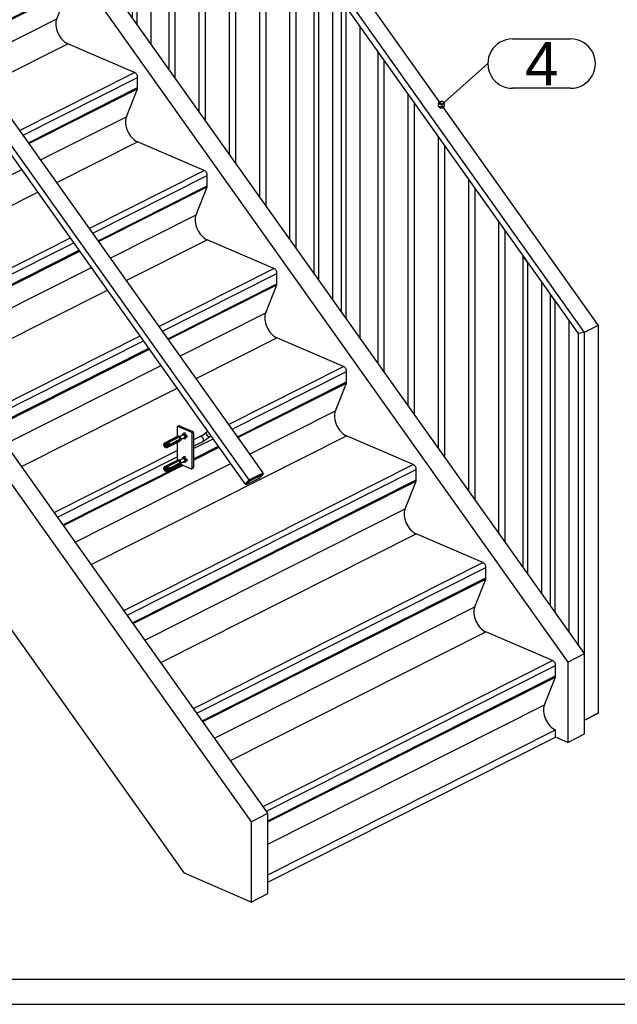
# Model space of a CAD drawing. Header units: millimetres. Extents: x -961 to -664, y 2222 to 2432.
# Tile 2 of 12: x -890 to -842, y 2227 to 2306. Entities that reach past the tile are written whole.
import ezdxf
from ezdxf.enums import TextEntityAlignment as Align

# ---------------------------------------------------------------- set-up
doc = ezdxf.new("R2010")
doc.units = ezdxf.units.MM
doc.linetypes.add('STRICHPUNKT2', pattern=[18.5, 10, -4, 0.5, -4])
doc.layers.get('0').update_dxf_attribs({"linetype": 'CONTINUOUS'})
for name, color, linetype in [('DIM49', 4, 'CONTINUOUS'), ('LE_RED', 1, 'CONTINUOUS'), ('TXT_ALL', 7, 'CONTINUOUS')]:
    doc.layers.add(name, color=color, linetype=linetype)
doc.layers.add('LE_ALL', color=7, linetype='CONTINUOUS', lineweight=50)
doc.styles.add('ARIAL', font='arial.ttf')

# ---------------------------------------------------------------- blocks, each defined once
blk = doc.blocks.new('DINA4Q_00002', base_point=(-670.548, 2424.718))
blk.add_line((-955.548, 2226.718), (-668.548, 2226.718))
blk.add_lwpolyline([(-670.548, 2424.718), (-670.548, 2228.718), (-953.548, 2228.718)])
blk = doc.blocks.new('_ZBL0014_00001')
blk.add_blockref('DINA4Q_00002', (-670.548, 2424.718))
blk = doc.blocks.new('Treden_00034', base_point=(-870.311, 2237.172))
for p, q in [((-898.875, 2309.282), (-892.588, 2312.451)), ((-886.715, 2309.919), (-892.588, 2312.451)), ((-896.001, 2305.238), (-886.715, 2309.919)), ((-895.727, 2304.853), (-886.47, 2309.518)), ((-886.47, 2308.691), (-886.47, 2309.518)), ((-916.49, 2300.403), (-900.404, 2308.512)), ((-895.294, 2304.244), (-886.47, 2308.691)), ((-895.245, 2304.174), (-886.488, 2308.588)), ((-887.375, 2306.34), (-886.488, 2308.588)), ((-894.302, 2302.848), (-887.375, 2306.34)), ((-910.617, 2297.871), (-897.53, 2304.468)), ((-910.057, 2297.629), (-897.256, 2304.082)), ((-893.007, 2301.026), (-886.47, 2304.321)), ((-881.086, 2302), (-886.47, 2304.321)), ((-909.389, 2297.139), (-896.823, 2303.473)), ((-909.339, 2297.07), (-896.774, 2303.404)), ((-908.397, 2295.744), (-895.831, 2302.078)), ((-890.373, 2297.319), (-881.086, 2302)), ((-890.099, 2296.933), (-880.842, 2301.599)), ((-880.842, 2300.772), (-880.842, 2301.599)), ((-889.666, 2296.324), (-880.842, 2300.772)), ((-889.616, 2296.255), (-880.86, 2300.669)), ((-881.747, 2298.421), (-880.86, 2300.669)), ((-907.102, 2293.922), (-894.536, 2300.255)), ((-888.674, 2294.929), (-881.747, 2298.421)), ((-893.243, 2295.348), (-891.627, 2296.163)), ((-887.379, 2293.107), (-880.842, 2296.402)), ((-875.458, 2294.08), (-880.842, 2296.402)), ((-904.467, 2290.215), (-894.58, 2295.198)), ((-893.243, 2294.521), (-891.195, 2295.554)), ((-893.243, 2294.427), (-891.145, 2295.484)), ((-904.193, 2289.829), (-894.58, 2294.674)), ((-903.76, 2289.22), (-894.096, 2294.091)), ((-902.769, 2287.825), (-890.203, 2294.158)), ((-903.711, 2289.151), (-893.996, 2294.048)), ((-884.744, 2289.4), (-875.458, 2294.08)), ((-884.47, 2289.014), (-875.213, 2293.68)), ((-875.213, 2292.853), (-875.213, 2293.68)), ((-884.037, 2288.405), (-875.213, 2292.853)), ((-883.988, 2288.336), (-875.231, 2292.75)), ((-876.118, 2290.502), (-875.231, 2292.75)), ((-901.473, 2286.002), (-888.908, 2292.336)), ((-883.046, 2287.01), (-876.118, 2290.502)), ((-898.839, 2282.295), (-886.273, 2288.629)), ((-898.565, 2281.91), (-885.999, 2288.243)), ((-881.751, 2285.187), (-875.213, 2288.482)), ((-869.83, 2286.161), (-875.213, 2288.482)), ((-898.132, 2281.301), (-885.566, 2287.634)), ((-898.083, 2281.231), (-885.517, 2287.565)), ((-897.14, 2279.905), (-884.575, 2286.239)), ((-879.116, 2281.48), (-869.83, 2286.161)), ((-878.842, 2281.095), (-869.585, 2285.761)), ((-869.585, 2284.933), (-869.585, 2285.761)), ((-878.409, 2280.486), (-869.585, 2284.933)), ((-878.36, 2280.416), (-869.603, 2284.83)), ((-870.49, 2282.582), (-869.603, 2284.83)), ((-895.845, 2278.083), (-883.279, 2284.417)), ((-877.417, 2279.09), (-870.49, 2282.582)), ((-893.21, 2274.376), (-880.645, 2280.71)), ((-892.936, 2273.99), (-880.371, 2280.324)), ((-876.122, 2277.268), (-869.585, 2280.563)), ((-864.201, 2278.242), (-869.585, 2280.563)), ((-892.504, 2273.381), (-879.938, 2279.715)), ((-892.454, 2273.312), (-879.889, 2279.646)), ((-891.512, 2271.986), (-878.946, 2278.32)), ((-873.488, 2273.561), (-864.201, 2278.242)), ((-873.214, 2273.175), (-863.957, 2277.841)), ((-863.957, 2277.014), (-863.957, 2277.841)), ((-872.781, 2272.566), (-863.957, 2277.014)), ((-872.731, 2272.497), (-863.975, 2276.911)), ((-864.862, 2274.663), (-863.975, 2276.911)), ((-890.217, 2270.164), (-877.651, 2276.497)), ((-871.789, 2271.171), (-864.862, 2274.663)), ((-884.588, 2262.244), (-863.957, 2272.644)), ((-858.573, 2270.322), (-863.957, 2272.644)), ((-876.318, 2271.611), (-874.742, 2272.405)), ((-887.582, 2266.457), (-877.654, 2271.461)), ((-876.318, 2270.784), (-874.31, 2271.796)), ((-876.318, 2270.69), (-874.26, 2271.726)), ((-887.308, 2266.071), (-877.654, 2270.937)), ((-886.875, 2265.462), (-877.254, 2270.312)), ((-886.826, 2265.393), (-877.153, 2270.268)), ((-885.884, 2264.067), (-873.318, 2270.401)), ((-881.954, 2258.537), (-858.573, 2270.322)), ((-881.68, 2258.152), (-858.328, 2269.922)), ((-858.328, 2269.095), (-858.328, 2269.922)), ((-881.247, 2257.543), (-858.328, 2269.095)), ((-881.198, 2257.473), (-858.346, 2268.992)), ((-859.233, 2266.744), (-858.346, 2268.992)), ((-880.255, 2256.148), (-859.233, 2266.744)), ((-878.96, 2254.325), (-858.328, 2264.724)), ((-852.945, 2262.403), (-858.328, 2264.724)), ((-876.325, 2250.618), (-852.945, 2262.403)), ((-876.051, 2250.232), (-852.7, 2262.003)), ((-852.7, 2261.176), (-852.7, 2262.003)), ((-875.619, 2249.624), (-852.7, 2261.176)), ((-875.569, 2249.554), (-852.718, 2261.072)), ((-853.605, 2258.824), (-852.718, 2261.072)), ((-874.627, 2248.228), (-853.605, 2258.824)), ((-873.332, 2246.406), (-852.7, 2256.805)), ((-847.316, 2254.484), (-852.7, 2256.805)), ((-870.697, 2242.699), (-847.316, 2254.484)), ((-870.423, 2242.313), (-847.072, 2254.083)), ((-847.072, 2253.256), (-847.072, 2254.083)), ((-870.311, 2241.543), (-847.072, 2253.256)), ((-870.311, 2241.448), (-847.09, 2253.153)), ((-847.977, 2250.905), (-847.09, 2253.153)), ((-870.311, 2237.172), (-847.072, 2248.886)), ((-847.072, 2248.296), (-847.072, 2248.886)), ((-870.311, 2236.582), (-847.072, 2248.296))]:
    blk.add_line(p, q)
blk.add_lwpolyline([(-870.311, 2239.648), (-847.977, 2250.905)])
for centre, major_axis, start_param, end_param in [((-886.715, 2309.624), (0.15, -0.298), 0.910802, 2.481599), ((-886.715, 2308.797), (0.15, -0.298), 0.524824, 0.910802), ((-886.47, 2305.5), (0.6, -1.191), 3.661569, 5.623191), ((-881.086, 2301.705), (0.15, -0.298), 0.910802, 2.481599), ((-881.086, 2300.878), (0.15, -0.298), 0.524824, 0.910802), ((-880.842, 2297.581), (0.6, -1.191), 3.661569, 5.623191), ((-875.458, 2293.785), (0.15, -0.298), 0.910802, 2.481599), ((-875.458, 2292.958), (0.15, -0.298), 0.524824, 0.910802), ((-875.213, 2289.662), (0.6, -1.191), 3.661569, 5.623191), ((-869.83, 2285.866), (0.15, -0.298), 0.910802, 2.481599), ((-869.83, 2285.039), (0.15, -0.298), 0.524824, 0.910802), ((-869.585, 2281.743), (0.6, -1.191), 3.661569, 5.623191), ((-864.201, 2277.947), (0.15, -0.298), 0.910802, 2.481599), ((-864.201, 2277.12), (0.15, -0.298), 0.524824, 0.910802), ((-863.957, 2273.823), (0.6, -1.191), 3.661569, 5.623191), ((-858.573, 2270.027), (0.15, -0.298), 0.910802, 2.481599), ((-858.573, 2269.2), (0.15, -0.298), 0.524824, 0.910802), ((-858.328, 2265.904), (0.6, -1.191), 3.661569, 5.623191), ((-852.945, 2262.108), (0.15, -0.298), 0.910802, 2.481599), ((-852.945, 2261.281), (0.15, -0.298), 0.524824, 0.910802), ((-852.7, 2257.985), (0.6, -1.191), 3.661569, 5.623191), ((-847.316, 2254.189), (0.15, -0.298), 0.910802, 2.481599), ((-847.316, 2253.362), (0.15, -0.298), 0.524824, 0.910802), ((-847.072, 2250.065), (0.6, -1.191), 3.661569, 5.623191)]:
    blk.add_ellipse(centre, major_axis=major_axis, ratio=0.649469, start_param=start_param, end_param=end_param)
blk = doc.blocks.new('Treden_00033')
blk.add_blockref('Treden_00034', (-870.311, 2237.172))
blk = doc.blocks.new('Boom_00036', base_point=(-871.669, 2241.471))
for p, q in [((-918.164, 2299.855), (-916.806, 2300.539)), ((-918.164, 2299.855), (-910.953, 2296.745)), ((-918.164, 2299.855), (-918.164, 2296.611)), ((-910.953, 2296.745), (-909.595, 2297.43)), ((-915.472, 2295.45), (-918.164, 2296.611)), ((-910.953, 2296.745), (-871.669, 2241.471)), ((-915.472, 2291.358), (-915.472, 2295.45)), ((-877.056, 2237.305), (-915.472, 2291.358)), ((-871.669, 2241.471), (-870.311, 2242.155)), ((-870.311, 2235.666), (-870.311, 2242.155)), ((-871.669, 2241.471), (-871.669, 2234.982)), ((-871.669, 2234.982), (-877.056, 2237.305)), ((-871.669, 2234.982), (-870.311, 2235.666))]:
    blk.add_line(p, q)
blk.add_lwpolyline([(-870.311, 2242.155), (-909.595, 2297.43), (-916.806, 2300.539)])
blk = doc.blocks.new('Boom_00035')
blk.add_blockref('Boom_00036', (-871.669, 2241.471))
blk = doc.blocks.new('Boom_00038', base_point=(-846.093, 2254.362))
for p, q in [((-892.588, 2312.746), (-891.23, 2313.431)), ((-892.588, 2312.746), (-885.377, 2309.637)), ((-892.588, 2312.746), (-892.588, 2312.451)), ((-885.377, 2309.637), (-884.019, 2310.321)), ((-885.377, 2309.637), (-846.093, 2254.362)), ((-846.093, 2254.362), (-844.735, 2255.047)), ((-846.093, 2254.362), (-846.093, 2247.874)), ((-844.735, 2248.558), (-844.735, 2255.047)), ((-846.093, 2247.874), (-847.072, 2248.296)), ((-846.093, 2247.874), (-844.735, 2248.558))]:
    blk.add_line(p, q)
blk.add_lwpolyline([(-844.735, 2255.047), (-884.019, 2310.321), (-891.23, 2313.431)])
blk = doc.blocks.new('Boom_00037')
blk.add_blockref('Boom_00038', (-846.093, 2254.362))
blk = doc.blocks.new('TR-02_00032')
for name in ['Boom_00037', 'Treden_00033', 'Boom_00035']:
    blk.add_blockref(name, (0, 0))
blk = doc.blocks.new('Trap as 00 - 18_00031')
blk.add_blockref('TR-02_00032', (0, 0))
blk = doc.blocks.new('Situatie_00030')
blk.add_blockref('Trap as 00 - 18_00031', (0, 0))
blk = doc.blocks.new('SHAPE_00610', base_point=(-856.301, 2299.395))
at = {"layer": 'DIM49', "color": 3}
for p, q in [((-850.547, 2304.718), (-845.859, 2304.718)), ((-856.301, 2299.395), (-852.547, 2302.718)), ((-845.859, 2300.718), (-850.547, 2300.718)), ((-856.042, 2299.432), (-856.56, 2299.432)), ((-856.097, 2299.232), (-856.506, 2299.232)), ((-856.192, 2299.632), (-856.414, 2299.632))]:
    blk.add_line(p, q, dxfattribs=at)
blk.add_lwpolyline([(-856.446, 2299.175), (-856.384, 2299.145), (-856.317, 2299.132), (-856.248, 2299.137), (-856.183, 2299.159), (-856.126, 2299.198), (-856.081, 2299.25), (-856.051, 2299.311), (-856.038, 2299.379), (-856.043, 2299.448), (-856.065, 2299.513), (-856.104, 2299.569), (-856.156, 2299.615), (-856.218, 2299.645), (-856.285, 2299.658), (-856.354, 2299.653), (-856.419, 2299.631), (-856.476, 2299.592), (-856.521, 2299.54), (-856.551, 2299.478), (-856.564, 2299.411), (-856.559, 2299.342), (-856.537, 2299.277), (-856.498, 2299.22)], close=True, dxfattribs=at)
for centre, start_param, end_param in [((-850.547, 2302.718), 1.570796, 4.712389), ((-845.859, 2302.718), 4.712389, 7.853982)]:
    blk.add_ellipse(centre, major_axis=(2, 0), ratio=1, start_param=start_param, end_param=end_param, dxfattribs=at)
at = {"layer": 'TXT_ALL', "style": 'ARIAL'}
blk.add_text('4', height=3.5, dxfattribs=at).set_placement((-849.547, 2302.718), align=Align.MIDDLE_LEFT)
blk = doc.blocks.new('Traphek_00052', base_point=(-844.466, 2275.595))
blk.add_blockref('SHAPE_00610', (-856.301, 2299.395))
blk = doc.blocks.new('Koker 50x20x2 EN 10219-2_00054', base_point=(-885.054, 2336.93))
for p, q in [((-883.749, 2338.015), (-884.881, 2337.445)), ((-884.881, 2337.445), (-885.054, 2336.93)), ((-884.881, 2337.445), (-844.753, 2280.984)), ((-885.054, 2336.93), (-845.243, 2280.914)), ((-844.753, 2280.984), (-845.243, 2280.914))]:
    blk.add_line(p, q)
blk.add_lwpolyline([(-883.749, 2338.015), (-843.622, 2281.554), (-844.753, 2280.984)])
blk = doc.blocks.new('Koker 50x20x2 EN 10219-2_00053')
blk.add_blockref('Koker 50x20x2 EN 10219-2_00054', (-885.054, 2336.93))
blk = doc.blocks.new('Koker 50x20x2 EN 10219-2_00056', base_point=(-844.753, 2280.984))
for p, q in [((-843.622, 2281.554), (-843.622, 2250.243)), ((-844.753, 2280.984), (-844.753, 2255.073)), ((-843.622, 2250.243), (-844.735, 2249.682))]:
    blk.add_line(p, q)
blk.add_lwpolyline([(-843.622, 2281.554), (-844.753, 2280.984), (-845.243, 2280.914), (-845.243, 2255.761)])
blk = doc.blocks.new('Koker 50x20x2 EN 10219-2_00055')
blk.add_blockref('Koker 50x20x2 EN 10219-2_00056', (-844.753, 2280.984))
blk = doc.blocks.new('Koker 50x20x2 EN 10219-2_00060', base_point=(-844.735, 2249.682))
blk.add_line((-844.735, 2249.682), (-843.622, 2250.243))
blk = doc.blocks.new('Koker 50x20x2 EN 10219-2_00059')
blk.add_blockref('Koker 50x20x2 EN 10219-2_00060', (-844.735, 2249.682))
blk = doc.blocks.new('Massieve as 15_00065', base_point=(-868.041, 2287.84))
for p, q in [((-868.541, 2288.544), (-868.541, 2313.696)), ((-868.041, 2287.84), (-868.041, 2312.992))]:
    blk.add_line(p, q)
blk = doc.blocks.new('Massieve as 15_00064')
blk.add_blockref('Massieve as 15_00065', (-868.041, 2287.84))
blk = doc.blocks.new('Massieve as 15_00067', base_point=(-884.926, 2310.713))
for p, q in [((-885.426, 2310.928), (-885.426, 2337.09)), ((-884.926, 2310.713), (-884.926, 2336.75))]:
    blk.add_line(p, q)
blk = doc.blocks.new('Massieve as 15_00066')
blk.add_blockref('Massieve as 15_00067', (-884.926, 2310.713))
blk = doc.blocks.new('Massieve as 15_00069', base_point=(-870.988, 2317.139))
for p, q in [((-870.988, 2317.139), (-870.988, 2291.987)), ((-870.488, 2316.436), (-870.488, 2291.283))]:
    blk.add_line(p, q)
blk = doc.blocks.new('Massieve as 15_00068')
blk.add_blockref('Massieve as 15_00069', (-870.988, 2317.139))
blk = doc.blocks.new('Massieve as 15_00071', base_point=(-873.436, 2320.582))
for p, q in [((-873.436, 2320.582), (-873.436, 2295.43)), ((-872.936, 2319.879), (-872.936, 2294.726))]:
    blk.add_line(p, q)
blk = doc.blocks.new('Massieve as 15_00070')
blk.add_blockref('Massieve as 15_00071', (-873.436, 2320.582))
blk = doc.blocks.new('Massieve as 15_00073', base_point=(-875.883, 2324.025))
for p, q in [((-875.883, 2324.025), (-875.883, 2298.873)), ((-875.383, 2323.322), (-875.383, 2298.17))]:
    blk.add_line(p, q)
blk = doc.blocks.new('Massieve as 15_00072')
blk.add_blockref('Massieve as 15_00073', (-875.883, 2324.025))
blk = doc.blocks.new('Massieve as 15_00075', base_point=(-878.33, 2327.469))
for p, q in [((-878.33, 2327.469), (-878.33, 2302.316)), ((-877.83, 2326.765), (-877.83, 2301.613))]:
    blk.add_line(p, q)
blk = doc.blocks.new('Massieve as 15_00074')
blk.add_blockref('Massieve as 15_00075', (-878.33, 2327.469))
blk = doc.blocks.new('Massieve as 15_00077', base_point=(-851.156, 2264.082))
for p, q in [((-851.656, 2264.786), (-851.656, 2289.938)), ((-851.156, 2264.082), (-851.156, 2289.235))]:
    blk.add_line(p, q)
blk = doc.blocks.new('Massieve as 15_00076')
blk.add_blockref('Massieve as 15_00077', (-851.156, 2264.082))
blk = doc.blocks.new('Massieve as 15_00079', base_point=(-854.103, 2293.381))
for p, q in [((-854.103, 2293.381), (-854.103, 2268.229)), ((-853.603, 2292.678), (-853.603, 2267.525))]:
    blk.add_line(p, q)
blk = doc.blocks.new('Massieve as 15_00078')
blk.add_blockref('Massieve as 15_00079', (-854.103, 2293.381))
blk = doc.blocks.new('Massieve as 15_00081', base_point=(-856.551, 2296.824))
for p, q in [((-856.551, 2296.824), (-856.551, 2271.672)), ((-856.051, 2296.121), (-856.051, 2270.969))]:
    blk.add_line(p, q)
blk = doc.blocks.new('Massieve as 15_00080')
blk.add_blockref('Massieve as 15_00081', (-856.551, 2296.824))
blk = doc.blocks.new('Massieve as 15_00083', base_point=(-858.998, 2300.268))
for p, q in [((-858.998, 2300.268), (-858.998, 2275.115)), ((-858.498, 2299.564), (-858.498, 2274.412))]:
    blk.add_line(p, q)
blk = doc.blocks.new('Massieve as 15_00082')
blk.add_blockref('Massieve as 15_00083', (-858.998, 2300.268))
blk = doc.blocks.new('Massieve as 15_00085', base_point=(-861.445, 2303.711))
for p, q in [((-861.445, 2303.711), (-861.445, 2278.558)), ((-860.945, 2303.007), (-860.945, 2277.855))]:
    blk.add_line(p, q)
blk = doc.blocks.new('Massieve as 15_00084')
blk.add_blockref('Massieve as 15_00085', (-861.445, 2303.711))
blk = doc.blocks.new('Lamellen_00063')
for name in ['Massieve as 15_00066', 'Massieve as 15_00074', 'Massieve as 15_00072', 'Massieve as 15_00070', 'Massieve as 15_00068', 'Massieve as 15_00064', 'Massieve as 15_00084', 'Massieve as 15_00082', 'Massieve as 15_00080', 'Massieve as 15_00078', 'Massieve as 15_00076']:
    blk.add_blockref(name, (0, 0))
blk = doc.blocks.new('Plaatwerk D_ 15_00090', base_point=(-864.024, 2307.34))
for p, q in [((-864.024, 2307.34), (-864.024, 2282.188)), ((-862.892, 2305.748), (-862.892, 2280.595))]:
    blk.add_line(p, q)
blk.add_lwpolyline([(-864.024, 2307.34), (-864.391, 2307.857), (-864.391, 2282.704)])
blk = doc.blocks.new('Plaatwerk D_ 15_00089')
blk.add_blockref('Plaatwerk D_ 15_00090', (-864.024, 2307.34))
blk = doc.blocks.new('Plaatwerk D_ 15_00092', base_point=(-866.227, 2310.439))
for p, q in [((-866.227, 2310.439), (-866.227, 2285.287)), ((-865.095, 2308.847), (-865.095, 2283.694))]:
    blk.add_line(p, q)
blk.add_lwpolyline([(-866.227, 2310.439), (-866.594, 2310.955), (-866.594, 2285.803)])
blk = doc.blocks.new('Plaatwerk D_ 15_00091')
blk.add_blockref('Plaatwerk D_ 15_00092', (-866.227, 2310.439))
blk = doc.blocks.new('Baluster_00086')
for name in ['Plaatwerk D_ 15_00091', 'Plaatwerk D_ 15_00089']:
    blk.add_blockref(name, (0, 0))
blk = doc.blocks.new('Plaatwerk D_ 15_00095', base_point=(-847.139, 2283.582))
for p, q in [((-847.139, 2283.582), (-847.139, 2258.43)), ((-846.007, 2281.99), (-846.007, 2256.838))]:
    blk.add_line(p, q)
blk.add_lwpolyline([(-847.139, 2283.582), (-847.506, 2284.099), (-847.506, 2258.946)])
blk = doc.blocks.new('Plaatwerk D_ 15_00094')
blk.add_blockref('Plaatwerk D_ 15_00095', (-847.139, 2283.582))
blk = doc.blocks.new('Plaatwerk D_ 15_00097', base_point=(-849.342, 2286.681))
for p, q in [((-849.342, 2286.681), (-849.342, 2261.529)), ((-848.21, 2285.089), (-848.21, 2259.936))]:
    blk.add_line(p, q)
blk.add_lwpolyline([(-849.342, 2286.681), (-849.709, 2287.198), (-849.709, 2262.045)])
blk = doc.blocks.new('Plaatwerk D_ 15_00096')
blk.add_blockref('Plaatwerk D_ 15_00097', (-849.342, 2286.681))
blk = doc.blocks.new('Baluster_00093')
for name in ['Plaatwerk D_ 15_00096', 'Plaatwerk D_ 15_00094']:
    blk.add_blockref(name, (0, 0))
blk = doc.blocks.new('Plaatwerk D_ 15_00102', base_point=(-880.909, 2331.098))
for p, q in [((-880.909, 2331.098), (-880.909, 2305.946)), ((-879.778, 2329.506), (-879.778, 2304.353))]:
    blk.add_line(p, q)
blk.add_lwpolyline([(-880.909, 2331.098), (-881.276, 2331.614), (-881.276, 2306.462)])
blk = doc.blocks.new('Plaatwerk D_ 15_00101')
blk.add_blockref('Plaatwerk D_ 15_00102', (-880.909, 2331.098))
blk = doc.blocks.new('Plaatwerk D_ 15_00104', base_point=(-883.112, 2334.197))
for p, q in [((-883.112, 2334.197), (-883.112, 2309.045)), ((-881.98, 2332.605), (-881.98, 2307.452))]:
    blk.add_line(p, q)
blk.add_lwpolyline([(-883.112, 2334.197), (-883.479, 2334.713), (-883.479, 2309.561)])
blk = doc.blocks.new('Plaatwerk D_ 15_00103')
blk.add_blockref('Plaatwerk D_ 15_00104', (-883.112, 2334.197))
blk = doc.blocks.new('Baluster_00098')
for name in ['Plaatwerk D_ 15_00103', 'Plaatwerk D_ 15_00101']:
    blk.add_blockref(name, (0, 0))
blk = doc.blocks.new('Traphek_00051')
for name, p in [('Koker 50x20x2 EN 10219-2_00053', (0, 0)), ('Lamellen_00063', (0, 0)), ('Baluster_00098', (0, 0)), ('Baluster_00086', (0, 0)), ('Traphek_00052', (-844.466, 2275.595)), ('Baluster_00093', (0, 0)), ('Koker 50x20x2 EN 10219-2_00055', (0, 0)), ('Koker 50x20x2 EN 10219-2_00059', (0, 0))]:
    blk.add_blockref(name, p)
blk = doc.blocks.new('Koker 50x20x2 EN 10219-2_00291', base_point=(-871.84, 2269.08))
for p, q in [((-911.357, 2324.682), (-910.225, 2325.252)), ((-911.53, 2324.167), (-911.357, 2324.682)), ((-871.84, 2269.08), (-911.357, 2324.682)), ((-872.148, 2268.754), (-911.53, 2324.167)), ((-870.708, 2269.65), (-870.726, 2269.632)), ((-872.125, 2268.766), (-872.148, 2268.754))]:
    blk.add_line(p, q)
blk.add_lwpolyline([(-872.148, 2268.754), (-871.84, 2269.08), (-870.708, 2269.65), (-910.225, 2325.252)])
blk = doc.blocks.new('Koker 50x20x2 EN 10219-2_00290')
blk.add_blockref('Koker 50x20x2 EN 10219-2_00291', (-871.84, 2269.08))
blk = doc.blocks.new('Plaatwerk D_ 5_00317', base_point=(-876.952, 2272.475))
for p, q in [((-877.513, 2273.46), (-877.626, 2273.403)), ((-877.468, 2273.459), (-877.581, 2273.402)), ((-877.468, 2273.459), (-876.391, 2272.995)), ((-877.654, 2273.345), (-877.654, 2272.495)), ((-876.391, 2272.995), (-876.504, 2272.938)), ((-876.318, 2272.875), (-876.431, 2272.817)), ((-876.318, 2272.875), (-876.318, 2270.103)), ((-877.654, 2272.196), (-877.654, 2270.578)), ((-876.346, 2270.045), (-876.459, 2269.988)), ((-876.318, 2270.103), (-876.431, 2270.045))]:
    blk.add_line(p, q)
for points in [[(-876.504, 2272.938), (-877.581, 2273.402)], [(-876.431, 2270.045), (-876.431, 2272.817)], [(-877.435, 2270.39), (-876.504, 2269.989)]]:
    blk.add_lwpolyline(points)
for centre, major_axis, start_param, end_param in [((-877.581, 2273.313), (0.045, -0.0893), 2.481599, 3.141593), ((-877.468, 2273.37), (0.045, -0.0893), 2.481599, 3.141593), ((-877.581, 2273.313), (0.045, -0.0893), 3.141593, 4.052395), ((-877.042, 2272.654), (0.09, -0.179), 3.141593, 3.982661), ((-877.042, 2272.654), (0.09, -0.179), 0, 3.141593), ((-876.504, 2272.849), (0.045, -0.0893), 0.910802, 2.481599), ((-876.391, 2272.906), (0.045, -0.0893), 0.910802, 2.481599), ((-877.042, 2272.654), (0.09, -0.179), 5.442117, 6.283185), ((-877.042, 2270.737), (0.09, -0.179), 3.141593, 3.982661), ((-877.042, 2270.737), (0.09, -0.179), 6.283185, 9.424778), ((-877.042, 2270.737), (0.09, -0.179), 5.442117, 6.283185), ((-876.504, 2270.077), (0.045, -0.0893), 5.623191, 6.283185), ((-876.504, 2270.077), (0.045, -0.0893), 0, 0.910802), ((-876.391, 2270.134), (0.045, -0.0893), 0, 0.910802)]:
    blk.add_ellipse(centre, major_axis=major_axis, ratio=0.649469, start_param=start_param, end_param=end_param)
blk = doc.blocks.new('_00319', base_point=(-877.202, 2270.806))
at = {"layer": 'LE_ALL', "color": 1, "linetype": 'STRICHPUNKT2'}
for p, q in [((-877.202, 2272.723), (-877.263, 2272.749)), ((-877.042, 2272.654), (-877.042, 2272.919)), ((-877.042, 2272.654), (-876.822, 2272.559)), ((-877.042, 2272.504), (-877.042, 2272.388)), ((-877.202, 2270.806), (-877.263, 2270.832)), ((-877.042, 2270.737), (-877.042, 2271.002)), ((-877.042, 2270.737), (-876.822, 2270.642)), ((-877.042, 2270.588), (-877.042, 2270.471))]:
    blk.add_line(p, q, dxfattribs=at)
blk = doc.blocks.new('_00318')
blk.add_blockref('_00319', (-877.202, 2270.806))
blk = doc.blocks.new('Plaatwerk D_ 5_00316')
for name, p in [('Plaatwerk D_ 5_00317', (-876.952, 2272.475)), ('_00318', (0, 0))]:
    blk.add_blockref(name, p)
blk = doc.blocks.new('as 12 mm_00321', base_point=(-875.274, 2272.953))
for p, q in [((-875.191, 2273.036), (-875.274, 2272.953)), ((-874.917, 2272.65), (-874.944, 2272.623)), ((-875.789, 2272.588), (-876.318, 2272.322))]:
    blk.add_line(p, q)
for points in [[(-874.944, 2272.623), (-875.014, 2272.558), (-875.107, 2272.479), (-875.222, 2272.393), (-875.29, 2272.345), (-875.416, 2272.263), (-875.533, 2272.196), (-875.579, 2272.171), (-876.318, 2271.799)], [(-875.789, 2272.588), (-875.699, 2272.638), (-875.59, 2272.706), (-875.474, 2272.786), (-875.415, 2272.831), (-875.323, 2272.907), (-875.274, 2272.953)]]:
    blk.add_lwpolyline(points)
for centre, major_axis, ratio, start_param, end_param in [((-875.684, 2272.38), (0.105, -0.208), 0.649469, 0, 3.141593), ((-875.109, 2272.788), (0.165, -0.165), 0.743257, 3.141593, 6.283183)]:
    blk.add_ellipse(centre, major_axis=major_axis, ratio=ratio, start_param=start_param, end_param=end_param)
blk = doc.blocks.new('as 12 mm_00320')
blk.add_blockref('as 12 mm_00321', (-875.274, 2272.953))
blk = doc.blocks.new('Handrailingsteun_00315')
for name in ['Plaatwerk D_ 5_00316', 'as 12 mm_00320']:
    blk.add_blockref(name, (0, 0))
blk = doc.blocks.new('Plaatwerk D_ 3_00332', base_point=(-870.674, 2269.559))
for p, q in [((-871.817, 2269.091), (-870.731, 2269.639)), ((-870.674, 2269.559), (-870.731, 2269.639)), ((-872.068, 2268.685), (-871.76, 2269.011)), ((-871.76, 2269.011), (-871.817, 2269.091))]:
    blk.add_line(p, q)
blk.add_lwpolyline([(-871.76, 2269.011), (-870.674, 2269.559), (-870.982, 2269.233), (-872.068, 2268.685), (-872.125, 2268.766), (-871.817, 2269.091)])
blk = doc.blocks.new('Plaatwerk D_ 3_00331')
blk.add_blockref('Plaatwerk D_ 3_00332', (-870.674, 2269.559))
blk = doc.blocks.new('Muurleuning_00289')
for name in ['Koker 50x20x2 EN 10219-2_00290', 'Handrailingsteun_00315', 'Plaatwerk D_ 3_00331']:
    blk.add_blockref(name, (0, 0))
blk = doc.blocks.new('00 begane grond_00050')
for name in ['Muurleuning_00289', 'Traphek_00051']:
    blk.add_blockref(name, (0, 0))
blk = doc.blocks.new('Duplex_00049')
blk.add_blockref('00 begane grond_00050', (0, 0))
blk = doc.blocks.new('Sluitring (DIN 125)-M8_00491', base_point=(-877.078, 2272.792))
for centre, start_param, end_param in [((-877.015, 2272.667), 3.141593, 3.451437), ((-877.015, 2272.667), 6.283185, 9.424778), ((-876.979, 2272.686), 3.36649, 3.451437), ((-877.015, 2272.667), 5.973341, 6.283185), ((-876.979, 2272.686), 5.973341, 6.058288)]:
    blk.add_ellipse(centre, major_axis=(0.063, -0.125), ratio=0.649469, start_param=start_param, end_param=end_param)
blk = doc.blocks.new('Sluitring (DIN 125)-M8_00490')
blk.add_blockref('Sluitring (DIN 125)-M8_00491', (-877.078, 2272.792))
blk = doc.blocks.new('Houtdraadbout (DIN 571)-8x70_00493', base_point=(-877.548, 2272.548))
for p, q in [((-877.548, 2272.548), (-877.051, 2272.799)), ((-877.428, 2272.31), (-876.931, 2272.561))]:
    blk.add_line(p, q)
blk.add_ellipse((-877.488, 2272.429), major_axis=(0.06, -0.119), ratio=0.649469, start_param=0, end_param=3.141593)
blk = doc.blocks.new('GEWINDE_00495', base_point=(-877.53, 2272.512))
for p, q in [((-878.428, 2272.095), (-878.563, 2271.887)), ((-878.316, 2271.872), (-878.563, 2271.887)), ((-877.548, 2272.548), (-878.405, 2272.116)), ((-877.428, 2272.31), (-878.285, 2271.878))]:
    blk.add_line(p, q)
for centre, start_param, end_param in [((-878.345, 2271.997), 3.141593, 3.503215), ((-878.345, 2271.997), 0, 3.141593), ((-878.345, 2271.997), 5.921563, 6.283185), ((-877.488, 2272.429), 0, 3.141593)]:
    blk.add_ellipse(centre, major_axis=(0.06, -0.119), ratio=0.649469, start_param=start_param, end_param=end_param)
at = {"layer": 'LE_RED'}
for p, q in [((-878.399, 2272.071), (-878.563, 2271.887)), ((-878.318, 2271.91), (-878.563, 2271.887)), ((-877.53, 2272.512), (-878.387, 2272.081)), ((-877.446, 2272.346), (-878.303, 2271.914))]:
    blk.add_line(p, q, dxfattribs=at)
for centre, start_param, end_param in [((-878.345, 2271.997), 3.141593, 3.391984), ((-878.345, 2271.997), 2.218577, 3.141593), ((-878.345, 2271.997), 0.64778, 2.218577), ((-878.345, 2271.997), 6.032794, 6.283185), ((-878.345, 2271.997), 6.283185, 6.930966), ((-877.488, 2272.429), 2.218577, 3.141593), ((-877.488, 2272.429), 0, 0.64778)]:
    blk.add_ellipse(centre, major_axis=(0.042, -0.0833), ratio=0.649469, start_param=start_param, end_param=end_param, dxfattribs=at)
blk = doc.blocks.new('GEWINDE_00494')
blk.add_blockref('GEWINDE_00495', (-877.53, 2272.512))
blk = doc.blocks.new('Houtdraadbout (DIN 571)-8x70_00492')
for name, p in [('Houtdraadbout (DIN 571)-8x70_00493', (-877.548, 2272.548)), ('GEWINDE_00494', (0, 0))]:
    blk.add_blockref(name, p)
blk = doc.blocks.new('Fischer plug Sx10_00497', base_point=(-878.638, 2272.036))
at = {"layer": 'LE_ALL'}
for p, q in [((-878.664, 2271.921), (-878.66, 2271.882)), ((-877.563, 2272.578), (-878.638, 2272.036)), ((-878.638, 2271.937), (-878.622, 2271.936)), ((-878.623, 2272.02), (-877.554, 2272.559)), ((-878.492, 2271.76), (-877.423, 2272.299)), ((-877.413, 2272.28), (-878.488, 2271.738)), ((-878.607, 2271.768), (-878.642, 2271.799)), ((-878.596, 2271.786), (-878.625, 2271.812))]:
    blk.add_line(p, q, dxfattribs=at)
for points in [[(-878.685, 2271.923), (-878.681, 2271.876)], [(-878.568, 2271.798), (-878.559, 2271.811)]]:
    blk.add_lwpolyline(points, dxfattribs=at)
for centre, major_axis, start_param, end_param in [((-878.563, 2271.887), (0.075, -0.149), 3.141593, 4.165467), ((-878.563, 2271.887), (0.075, -0.149), 4.165467, 5.259311), ((-878.62, 2271.858), (0.0375, -0.0744), 2.779971, 4.165467), ((-878.62, 2271.858), (0.0375, -0.0744), 4.165467, 5.259311), ((-878.558, 2271.89), (0.066, -0.13), 3.141593, 4.165467), ((-878.558, 2271.89), (0.066, -0.13), 4.165467, 5.259311), ((-878.606, 2271.866), (0.0336, -0.0667), 2.779971, 4.165467), ((-878.606, 2271.866), (0.0336, -0.0667), 4.165467, 5.259311), ((-878.563, 2271.887), (0.075, -0.149), 0, 3.141593), ((-878.62, 2271.858), (0.0375, -0.0744), 0.361622, 2.779971), ((-878.558, 2271.89), (0.066, -0.13), 0, 3.141593), ((-878.606, 2271.866), (0.0336, -0.0667), 0.361622, 2.779971), ((-877.488, 2272.429), (0.075, -0.149), 3.141593, 3.785094), ((-877.488, 2272.429), (0.066, -0.13), 3.141593, 3.558648), ((-877.488, 2272.429), (0.075, -0.149), 0, 3.141593), ((-877.488, 2272.429), (0.066, -0.13), 6.283185, 9.424778), ((-877.488, 2272.429), (0.075, -0.149), 5.639684, 6.283185), ((-877.488, 2272.429), (0.066, -0.13), 5.86613, 6.283185), ((-878.62, 2271.858), (0.0375, -0.0744), 5.259311, 6.644807), ((-878.606, 2271.866), (0.0336, -0.0667), 5.259311, 6.644807), ((-878.563, 2271.887), (0.075, -0.149), 5.259311, 6.283185), ((-878.558, 2271.89), (0.066, -0.13), 5.259311, 6.283185)]:
    blk.add_ellipse(centre, major_axis=major_axis, ratio=0.649469, start_param=start_param, end_param=end_param, dxfattribs=at)
blk = doc.blocks.new('Fischer plug Sx10_00496')
blk.add_blockref('Fischer plug Sx10_00497', (-878.638, 2272.036))
blk = doc.blocks.new('Houtdraadboutset M8_00488')
for name in ['Houtdraadbout (DIN 571)-8x70_00492', 'Sluitring (DIN 125)-M8_00490', 'Fischer plug Sx10_00496']:
    blk.add_blockref(name, (0, 0))
blk = doc.blocks.new('Sluitring (DIN 125)-M8_00501', base_point=(-877.078, 2270.876))
for centre, start_param, end_param in [((-877.015, 2270.751), 3.141593, 3.451437), ((-877.015, 2270.751), 0, 3.141593), ((-876.979, 2270.769), 3.36649, 3.451437), ((-877.015, 2270.751), 5.973341, 6.283185), ((-876.979, 2270.769), 5.973341, 6.058288)]:
    blk.add_ellipse(centre, major_axis=(0.063, -0.125), ratio=0.649469, start_param=start_param, end_param=end_param)
blk = doc.blocks.new('Sluitring (DIN 125)-M8_00500')
blk.add_blockref('Sluitring (DIN 125)-M8_00501', (-877.078, 2270.876))
blk = doc.blocks.new('Houtdraadbout (DIN 571)-8x70_00503', base_point=(-877.548, 2270.631))
for p, q in [((-877.548, 2270.631), (-877.051, 2270.882)), ((-877.428, 2270.393), (-876.931, 2270.644))]:
    blk.add_line(p, q)
blk.add_ellipse((-877.488, 2270.512), major_axis=(0.06, -0.119), ratio=0.649469, start_param=6.283185, end_param=9.424778)
blk = doc.blocks.new('GEWINDE_00505', base_point=(-877.53, 2270.595))
for p, q in [((-877.548, 2270.631), (-878.405, 2270.199)), ((-877.428, 2270.393), (-878.285, 2269.961)), ((-878.428, 2270.178), (-878.563, 2269.97)), ((-878.316, 2269.955), (-878.563, 2269.97))]:
    blk.add_line(p, q)
for centre, start_param, end_param in [((-877.488, 2270.512), 6.283185, 9.424778), ((-878.345, 2270.08), 3.141593, 3.503215), ((-878.345, 2270.08), 0, 3.141593), ((-878.345, 2270.08), 5.921563, 6.283185)]:
    blk.add_ellipse(centre, major_axis=(0.06, -0.119), ratio=0.649469, start_param=start_param, end_param=end_param)
at = {"layer": 'LE_RED'}
for p, q in [((-877.53, 2270.595), (-878.387, 2270.164)), ((-877.446, 2270.429), (-878.303, 2269.997)), ((-878.399, 2270.154), (-878.563, 2269.97)), ((-878.318, 2269.993), (-878.563, 2269.97))]:
    blk.add_line(p, q, dxfattribs=at)
for centre, start_param, end_param in [((-877.488, 2270.512), 2.218577, 3.141593), ((-877.488, 2270.512), 0, 0.64778), ((-878.345, 2270.08), 3.141593, 3.391984), ((-878.345, 2270.08), 2.218577, 3.141593), ((-878.345, 2270.08), 0.64778, 2.218577), ((-878.345, 2270.08), 6.032794, 6.283185), ((-878.345, 2270.08), 0, 0.64778)]:
    blk.add_ellipse(centre, major_axis=(0.042, -0.0833), ratio=0.649469, start_param=start_param, end_param=end_param, dxfattribs=at)
blk = doc.blocks.new('GEWINDE_00504')
blk.add_blockref('GEWINDE_00505', (-877.53, 2270.595))
blk = doc.blocks.new('Houtdraadbout (DIN 571)-8x70_00502')
for name, p in [('GEWINDE_00504', (0, 0)), ('Houtdraadbout (DIN 571)-8x70_00503', (-877.548, 2270.631))]:
    blk.add_blockref(name, p)
blk = doc.blocks.new('Fischer plug Sx10_00507', base_point=(-878.638, 2270.119))
at = {"layer": 'LE_ALL'}
for p, q in [((-877.563, 2270.661), (-878.638, 2270.119)), ((-878.623, 2270.103), (-877.554, 2270.642)), ((-878.492, 2269.843), (-877.423, 2270.382)), ((-877.413, 2270.363), (-878.488, 2269.821)), ((-878.664, 2270.004), (-878.66, 2269.965)), ((-878.607, 2269.851), (-878.642, 2269.882)), ((-878.638, 2270.02), (-878.622, 2270.019)), ((-878.596, 2269.869), (-878.625, 2269.895))]:
    blk.add_line(p, q, dxfattribs=at)
for points in [[(-878.685, 2270.006), (-878.681, 2269.96)], [(-878.568, 2269.881), (-878.559, 2269.894)]]:
    blk.add_lwpolyline(points, dxfattribs=at)
for centre, major_axis, start_param, end_param in [((-877.488, 2270.512), (0.075, -0.149), 3.141593, 3.785094), ((-877.488, 2270.512), (0.066, -0.13), 3.141593, 3.558648), ((-877.488, 2270.512), (0.075, -0.149), 6.283185, 9.424778), ((-877.488, 2270.512), (0.066, -0.13), 6.283185, 9.424778), ((-877.488, 2270.512), (0.075, -0.149), 5.639684, 6.283185), ((-877.488, 2270.512), (0.066, -0.13), 5.86613, 6.283185), ((-878.563, 2269.97), (0.075, -0.149), 3.141593, 4.165467), ((-878.563, 2269.97), (0.075, -0.149), 4.165467, 5.259311), ((-878.62, 2269.942), (0.0375, -0.0744), 2.779971, 4.165467), ((-878.62, 2269.942), (0.0375, -0.0744), 4.165467, 5.259311), ((-878.558, 2269.973), (0.066, -0.13), 3.141593, 4.165467), ((-878.558, 2269.973), (0.066, -0.13), 4.165467, 5.259311), ((-878.606, 2269.949), (0.0336, -0.0667), 2.779971, 4.165467), ((-878.606, 2269.949), (0.0336, -0.0667), 4.165467, 5.259311), ((-878.62, 2269.942), (0.0375, -0.0744), 5.259311, 6.644807), ((-878.563, 2269.97), (0.075, -0.149), 0, 3.141593), ((-878.62, 2269.942), (0.0375, -0.0744), 0.361622, 2.779971), ((-878.606, 2269.949), (0.0336, -0.0667), 5.259311, 6.644807), ((-878.558, 2269.973), (0.066, -0.13), 0, 3.141593), ((-878.606, 2269.949), (0.0336, -0.0667), 0.361622, 2.779971), ((-878.563, 2269.97), (0.075, -0.149), 5.259311, 6.283185), ((-878.558, 2269.973), (0.066, -0.13), 5.259311, 6.283185)]:
    blk.add_ellipse(centre, major_axis=major_axis, ratio=0.649469, start_param=start_param, end_param=end_param, dxfattribs=at)
blk = doc.blocks.new('Fischer plug Sx10_00506')
blk.add_blockref('Fischer plug Sx10_00507', (-878.638, 2270.119))
blk = doc.blocks.new('Houtdraadboutset M8_00498')
for name in ['Fischer plug Sx10_00506', 'Houtdraadbout (DIN 571)-8x70_00502', 'Sluitring (DIN 125)-M8_00500']:
    blk.add_blockref(name, (0, 0))
blk = doc.blocks.new('Montageset_00487')
for name in ['Houtdraadboutset M8_00488', 'Houtdraadboutset M8_00498']:
    blk.add_blockref(name, (0, 0))
blk = doc.blocks.new('MONTAGE-TOTAAL_00377')
blk.add_blockref('Montageset_00487', (0, 0))
blk = doc.blocks.new('Assen_00048')
for name in ['Duplex_00049', 'MONTAGE-TOTAAL_00377']:
    blk.add_blockref(name, (0, 0))
blk = doc.blocks.new('_A3D0034_00029')
for name in ['Assen_00048', 'Situatie_00030']:
    blk.add_blockref(name, (0, 0))
blk = doc.blocks.new('_ANS0034_00028')
blk.add_blockref('_A3D0034_00029', (0, 0))

msp = doc.modelspace()

# ---------------------------------------------------------------- block references
for name in ['_ZBL0014_00001', '_ANS0034_00028']:
    msp.add_blockref(name, (0, 0))

doc.saveas('drawing.dxf')
